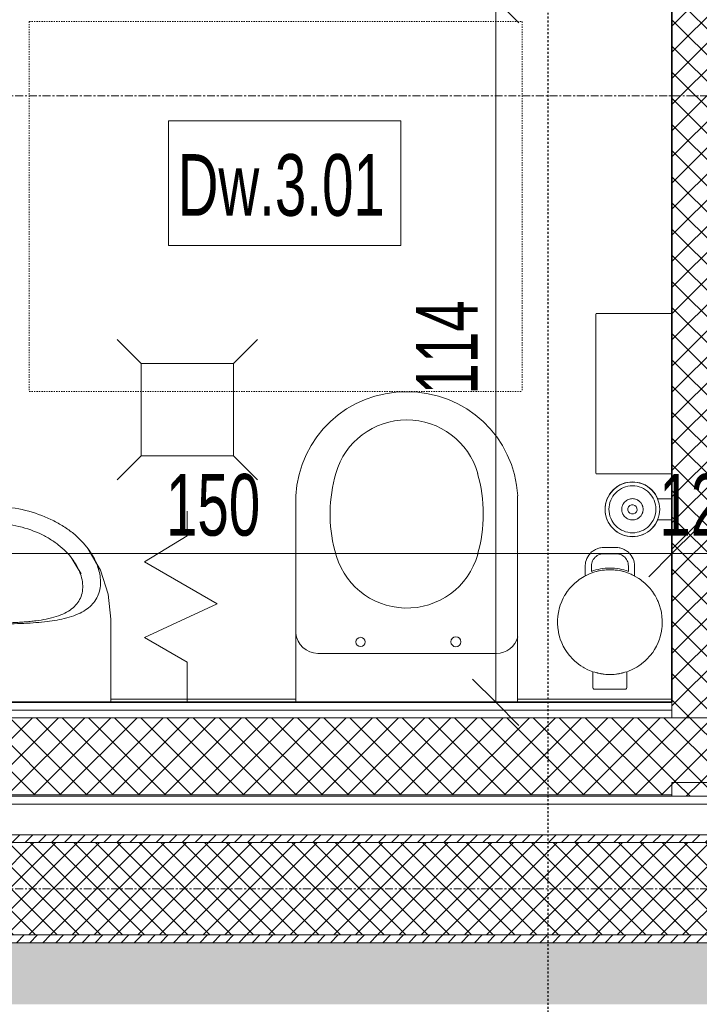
# Model space of a CAD drawing. Header units: centimetres. Extents: x 376 to 6517, y 1901 to 66534.
# Tile 34 of 105: x 1898 to 2008, y 65509 to 65669. Entities that reach past the tile are written whole.
import ezdxf

# ---------------------------------------------------------------- set-up
doc = ezdxf.new("R2010")
doc.units = ezdxf.units.CM
for name, pattern in [('IMPORT-Short Dash', [0.4, 0.2, -0.2]), ('Kreska', [0.635, 0.3175, -0.3175]), ('Linia siatki', [2.2225, 1.27, -0.3175, 0.3175, -0.3175])]:
    doc.linetypes.add(name, pattern=pattern)
for name, color, linetype, lineweight in [('A-ANNO-DIMS', 7, 'Continuous', 5), ('A-ANNO-DIMS-50', 7, 'Continuous', 5), ('A-AREA', 7, 'Continuous', 5), ('A-DETL-GENF', 7, 'Continuous', 5), ('A-DOOR-IDEN', 7, 'Continuous', 5), ('A-WALL', 7, 'Continuous', 35), ('A-WALL-PATT', 7, 'Continuous', 35), ('G-ANNO-SYMB', 7, 'Continuous', 5), ('G-IMPT', 7, 'Continuous', 5), ('I-FURN', 7, 'Continuous', 5), ('P-SANR-FIXT', 7, 'Continuous', 5), ('S-GRID', 7, 'Continuous', 5)]:
    doc.layers.add(name, color=color, linetype=linetype, lineweight=lineweight)
doc.layers.add('A-DETL', color=7, linetype='Continuous', lineweight=5, true_color=0x00a600)
doc.styles.add('Arial Narrow_1', font='ARIALN.TTF', dxfattribs={"width": 0.8, "height": 10})
doc.dimstyles.new('standard_wielkość_otworów', dxfattribs={"dimscale": 30.48, "dimtxt": 10.23431, "dimasz": 0.246063, "dimexe": 0.164042, "dimexo": 0.0625, "dimgap": 0, "dimtad": 1, "dimdec": 1, "dimrnd": 0.5, "dimdsep": 46, "dimtxsty": 'Arial Narrow_1', "dimblk1": 'OBLIQUE', "dimblk2": 'OBLIQUE', "dimsah": 1, "dimcen": 0.09, "dimazin": 0, "dimtfac": 1, "dimtdec": 4, "dimtix": 1, "dimtmove": 0, "dimatfit": 3, "dimfxl": 0.164042, "dimfxlon": 1, "dimtvp": 1, "dimtolj": 1, "dimtzin": 0, "dimarcsym": 2})
pattern_1 = [(45, (-61328.2136, 83.225), (-1.060660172, 1.060660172), [])]
pattern_2 = [(45, (-61328.2136, 83.225), (-2.12132034, 2.12132034), []), (135, (-61328.2136, 83.225), (-2.12132034, -2.12132034), [])]

# ---------------------------------------------------------------- blocks, each defined once
blk = doc.blocks.new('Sanitary_Accessories_HEWI_Toilet-brush-unit - Default Colour - _DC Matt black_-V3-__-00_00 Przyziemie PB')
at = {"layer": 'G-IMPT'}
blk.add_line((3.81, -0.99), (3.81, -0.98), dxfattribs=at)
at = {"layer": 'G-IMPT', "flags": 128}
for points in [[(-1.7, 3.13), (-2.04, 2.97), (-2.43, 2.74), (-2.8, 2.47), (-3.14, 2.16), (-3.45, 1.82), (-3.72, 1.45), (-3.95, 1.06), (-4.13, 0.66), (-4.27, 0.24), (-4.37, -0.17), (-4.43, -0.58), (-4.44, -0.98), (-4.43, -1.38), (-4.37, -1.79), (-4.27, -2.2), (-4.13, -2.62), (-3.95, -3.02), (-3.72, -3.41), (-3.45, -3.78), (-3.14, -4.12), (-2.8, -4.43), (-2.43, -4.7), (-2.04, -4.93), (-1.64, -5.11), (-1.22, -5.25), (-0.81, -5.35), (-0.4, -5.41), (0, -5.43), (0.4, -5.41), (0.81, -5.35), (1.22, -5.25), (1.64, -5.11), (2.04, -4.93), (2.43, -4.7), (2.8, -4.43), (3.14, -4.12), (3.45, -3.78), (3.72, -3.41), (3.95, -3.02), (4.13, -2.62), (4.27, -2.2), (4.37, -1.79), (4.43, -1.38), (4.45, -0.98), (4.43, -0.58), (4.37, -0.17), (4.27, 0.24), (4.13, 0.66), (3.95, 1.06), (3.72, 1.45), (3.45, 1.82), (3.14, 2.16), (2.8, 2.47), (2.43, 2.74), (2.04, 2.97), (1.7, 3.13), (1.7, 4.66), (1.7, 5.41)], [(-1.7, 5.41), (-1.7, 4.66), (-1.7, 3.89), (-1.7, 3.13)]]:
    blk.add_lwpolyline(points, dxfattribs=at)
for points in [[(-0.16, 0.74), (-0.17, 0.74), (-0.31, 0.72), (-0.34, 0.72), (-0.48, 0.68), (-0.5, 0.67), (-0.64, 0.63), (-0.66, 0.62), (-0.79, 0.56), (-0.82, 0.55), (-0.95, 0.47), (-0.96, 0.46), (-1.09, 0.36), (-1.1, 0.36), (-1.22, 0.24), (-1.34, 0.12), (-1.34, 0.11), (-1.44, -0.02), (-1.45, -0.03), (-1.53, -0.17), (-1.54, -0.19), (-1.6, -0.32), (-1.61, -0.34), (-1.66, -0.48), (-1.66, -0.5), (-1.7, -0.64), (-1.7, -0.67), (-1.72, -0.81), (-1.72, -0.83), (-1.73, -0.98), (-1.72, -1.14), (-1.72, -1.15), (-1.7, -1.3), (-1.7, -1.32), (-1.66, -1.46), (-1.66, -1.48), (-1.61, -1.62), (-1.6, -1.64), (-1.54, -1.78), (-1.53, -1.8), (-1.45, -1.93), (-1.44, -1.94), (-1.34, -2.07), (-1.34, -2.08), (-1.22, -2.2), (-1.1, -2.32), (-1.09, -2.32), (-0.96, -2.42), (-0.95, -2.43), (-0.82, -2.51), (-0.79, -2.52), (-0.66, -2.58), (-0.64, -2.59), (-0.5, -2.64), (-0.48, -2.64), (-0.34, -2.68), (-0.31, -2.68), (-0.17, -2.7), (-0.16, -2.7), (0, -2.71), (0.16, -2.7), (0.17, -2.7), (0.32, -2.68), (0.34, -2.68), (0.48, -2.64), (0.5, -2.64), (0.64, -2.59), (0.66, -2.58), (0.79, -2.52), (0.82, -2.51), (0.95, -2.43), (0.96, -2.42), (1.09, -2.32), (1.1, -2.32), (1.22, -2.2), (1.34, -2.08), (1.34, -2.07), (1.44, -1.94), (1.45, -1.93), (1.53, -1.8), (1.54, -1.78), (1.6, -1.64), (1.61, -1.62), (1.66, -1.48), (1.66, -1.46), (1.7, -1.32), (1.7, -1.3), (1.72, -1.15), (1.72, -1.14), (1.73, -0.98), (1.72, -0.83), (1.72, -0.81), (1.7, -0.67), (1.7, -0.64), (1.66, -0.5), (1.66, -0.48), (1.61, -0.34), (1.6, -0.32), (1.54, -0.19), (1.53, -0.17), (1.45, -0.03), (1.44, -0.02), (1.34, 0.11), (1.34, 0.12), (1.22, 0.24), (1.1, 0.36), (1.09, 0.36), (0.96, 0.46), (0.95, 0.47), (0.82, 0.55), (0.79, 0.56), (0.66, 0.62), (0.64, 0.63), (0.5, 0.67), (0.48, 0.68), (0.34, 0.72), (0.32, 0.72), (0.17, 0.74), (0.16, 0.74), (0, 0.75)], [(0.13, -0.24), (-0.16, -0.25), (-0.43, -0.37), (-0.63, -0.58), (-0.74, -0.85), (-0.73, -1.14), (-0.61, -1.41), (-0.4, -1.61), (-0.13, -1.72), (0.16, -1.71), (0.43, -1.6), (0.63, -1.38), (0.74, -1.11), (0.73, -0.82), (0.61, -0.55), (0.4, -0.35)]]:
    blk.add_lwpolyline(points, close=True, dxfattribs=at)
at = {"layer": 'G-IMPT'}
for centre, radius, start, end in [((0, -0.99), 4.43, 90, 180), ((0, -0.99), 4.43, 360, 90), ((0, -0.98), 3.81, 134.9938, 180), ((0, -0.98), 3.81, 90, 134.9938), ((0, -0.98), 3.81, 45.0062, 90), ((0, -0.98), 3.81, 0, 45.0062), ((0, -0.99), 4.43, 180, 270), ((0, -0.98), 3.81, 180, 225.0062), ((0, -0.99), 4.43, 270, 0), ((0, -0.98), 3.81, 314.9432, 359.8989), ((0, -0.98), 3.81, 225.0062, 270), ((0, -0.98), 3.81, 270, 314.9432)]:
    blk.add_arc(centre, radius, start, end, dxfattribs=at)
blk = doc.blocks.new('Sanitary_Sanitary-Accessories_HEWI_HEWI-Waste-bin-950-05-30501 - Colour - Matt black-V4-__-00_00 Przyziemie PB')
at = {"layer": 'A-DETL-GENF'}
for p, q in [((-2.71, 11.38), (-2.75, 11.22)), ((-2.75, 11.22), (-2.75, 10.71)), ((-2.6, 11.48), (-2.71, 11.38)), ((-2.45, 11.53), (-2.6, 11.48)), ((-1.96, 11.53), (-2.45, 11.53)), ((-1.47, 11.53), (-1.96, 11.53)), ((-0.98, 11.53), (-1.47, 11.53)), ((-0.49, 11.53), (-0.98, 11.53)), ((0, 11.53), (-0.49, 11.53)), ((0.49, 11.53), (0, 11.53)), ((0.98, 11.53), (0.49, 11.53)), ((1.47, 11.53), (0.98, 11.53)), ((1.96, 11.53), (1.47, 11.53)), ((2.45, 11.53), (1.96, 11.53)), ((2.6, 11.48), (2.45, 11.53)), ((2.71, 11.38), (2.6, 11.48)), ((2.74, 11.28), (2.71, 11.38)), ((2.75, 10.71), (2.74, 11.28)), ((-2.75, 10.71), (-2.75, 10.2)), ((-2.75, 10.2), (-2.75, 9.69)), ((-2.75, 9.69), (-2.75, 9.18)), ((2.75, 10.2), (2.75, 10.71)), ((2.75, 9.69), (2.75, 10.2)), ((2.75, 9.18), (2.75, 9.69)), ((-4.16, 8.04), (-4.35, 7.93)), ((-3.61, 8.32), (-4.16, 8.04)), ((-3.04, 8.56), (-3.61, 8.32)), ((-2.75, 8.67), (-3.04, 8.56)), ((-2.75, 9.18), (-2.75, 8.67)), ((-2.75, 8.67), (-2.43, 8.77)), ((-2.45, 8.76), (-2.75, 8.67)), ((-1.98, 8.89), (-2.45, 8.76)), ((-2.43, 8.77), (-2.03, 8.88)), ((-2.03, 8.88), (-1.94, 8.9)), ((-1.85, 8.92), (-1.98, 8.89)), ((-1.94, 8.9), (-1.63, 8.97)), ((-1.24, 9.03), (-1.85, 8.92)), ((-1.63, 8.97), (-1.49, 8.99)), ((-1.49, 8.99), (-1.21, 9.04)), ((-0.62, 9.1), (-1.24, 9.03)), ((-1.21, 9.04), (-1.08, 9.06)), ((-1.08, 9.06), (-0.69, 9.1)), ((-0.69, 9.1), (-0.27, 9.12)), ((-0.4, 9.12), (-0.62, 9.1)), ((0, 9.12), (-0.4, 9.12)), ((-0.27, 9.12), (-0.15, 9.12)), ((-0.15, 9.12), (0.15, 9.12)), ((0.4, 9.12), (0, 9.12)), ((0.15, 9.12), (0.27, 9.12)), ((0.27, 9.12), (0.67, 9.1)), ((0.62, 9.1), (0.4, 9.12)), ((1.2, 9.04), (0.62, 9.1)), ((0.67, 9.1), (1.08, 9.06)), ((1.08, 9.06), (1.21, 9.04)), ((1.85, 8.92), (1.2, 9.04)), ((1.21, 9.04), (1.49, 8.99)), ((1.49, 8.99), (1.63, 8.97)), ((1.63, 8.97), (1.94, 8.9)), ((1.98, 8.89), (1.85, 8.92)), ((1.94, 8.9), (2.03, 8.88)), ((2.45, 8.76), (1.98, 8.89)), ((2.03, 8.88), (2.43, 8.77)), ((2.43, 8.77), (2.75, 8.67)), ((2.75, 8.67), (2.45, 8.76)), ((2.75, 8.67), (2.75, 9.18)), ((3.04, 8.56), (2.75, 8.67)), ((3.57, 8.34), (3.04, 8.56)), ((4.16, 8.04), (3.57, 8.34)), ((4.35, 7.93), (4.16, 8.04)), ((-6.12, 6.52), (-6.39, 6.23)), ((-5.77, 6.87), (-6.12, 6.52)), ((-5.67, 6.96), (-5.77, 6.87)), ((-5.19, 7.35), (-5.67, 6.96)), ((-5.09, 7.43), (-5.19, 7.35)), ((-4.69, 7.71), (-5.09, 7.43)), ((-4.35, 7.93), (-4.69, 7.71)), ((4.69, 7.71), (4.35, 7.93)), ((5.09, 7.43), (4.69, 7.71)), ((5.19, 7.35), (5.09, 7.43)), ((5.67, 6.96), (5.19, 7.35)), ((5.77, 6.87), (5.67, 6.96)), ((6.12, 6.52), (5.77, 6.87)), ((6.39, 6.23), (6.12, 6.52)), ((-7.26, 5.05), (-7.41, 4.79)), ((-6.94, 5.54), (-7.26, 5.05)), ((-6.53, 6.06), (-6.94, 5.54)), ((-6.39, 6.23), (-6.53, 6.06)), ((6.53, 6.06), (6.39, 6.23)), ((6.91, 5.57), (6.53, 6.06)), ((7.26, 5.05), (6.91, 5.57)), ((7.41, 4.79), (7.26, 5.05)), ((-8.04, 3.37), (-8.11, 3.17)), ((-7.82, 3.95), (-8.04, 3.37)), ((-7.56, 4.51), (-7.82, 3.95)), ((-7.41, 4.79), (-7.56, 4.51)), ((7.56, 4.51), (7.41, 4.79)), ((7.8, 4), (7.56, 4.51)), ((8.04, 3.37), (7.8, 4)), ((8.11, 3.17), (8.04, 3.37)), ((-8.36, 2.17), (-8.45, 1.55)), ((-8.33, 2.31), (-8.36, 2.17)), ((-8.22, 2.77), (-8.33, 2.31)), ((-8.11, 3.17), (-8.22, 2.77)), ((8.22, 2.77), (8.11, 3.17)), ((8.33, 2.31), (8.22, 2.77)), ((8.36, 2.17), (8.33, 2.31)), ((8.45, 1.55), (8.36, 2.17)), ((-8.49, 0.94), (-8.5, 0.55)), ((-8.5, 0.55), (-8.49, 0.31)), ((-8.46, 1.44), (-8.49, 0.94)), ((-8.49, 0.31), (-8.45, -0.3)), ((-8.45, 1.55), (-8.46, 1.44)), ((8.46, 1.44), (8.45, 1.55)), ((8.45, -0.33), (8.49, 0.31)), ((8.49, 0.94), (8.46, 1.44)), ((8.5, 0.55), (8.49, 0.94)), ((8.49, 0.31), (8.5, 0.55)), ((-8.45, -0.3), (-8.36, -0.92)), ((-8.36, -0.92), (-8.3, -1.2)), ((-8.3, -1.2), (-8.22, -1.52)), ((-8.22, -1.52), (-8.07, -2.06)), ((8.04, -2.12), (8.22, -1.52)), ((8.22, -1.52), (8.3, -1.2)), ((8.3, -1.2), (8.36, -0.92)), ((8.36, -0.92), (8.45, -0.33)), ((-8.07, -2.06), (-7.82, -2.7)), ((-7.82, -2.7), (-7.74, -2.88)), ((-7.74, -2.88), (-7.56, -3.26)), ((7.56, -3.26), (7.74, -2.88)), ((7.74, -2.88), (7.82, -2.7)), ((7.82, -2.7), (8.04, -2.12)), ((-7.56, -3.26), (-7.34, -3.67)), ((-7.34, -3.67), (-7.26, -3.8)), ((-7.26, -3.8), (-6.91, -4.32)), ((-6.91, -4.32), (-6.85, -4.41)), ((-6.85, -4.41), (-6.53, -4.81)), ((6.53, -4.81), (6.85, -4.41)), ((6.85, -4.41), (6.91, -4.32)), ((6.91, -4.32), (7.26, -3.8)), ((7.26, -3.8), (7.34, -3.67)), ((7.34, -3.67), (7.56, -3.26)), ((-6.53, -4.81), (-6.29, -5.09)), ((-6.29, -5.09), (-6.12, -5.27)), ((-6.12, -5.27), (-5.67, -5.71)), ((-5.67, -5.71), (-5.19, -6.1)), ((-5.19, -6.1), (-4.97, -6.27)), ((-4.97, -6.27), (-4.69, -6.46)), ((4.69, -6.46), (4.97, -6.27)), ((4.97, -6.27), (5.19, -6.1)), ((5.19, -6.1), (5.66, -5.71)), ((5.66, -5.71), (6.12, -5.27)), ((6.12, -5.27), (6.29, -5.09)), ((6.29, -5.09), (6.53, -4.81)), ((-4.69, -6.46), (-4.23, -6.75)), ((-4.23, -6.75), (-3.61, -7.07)), ((-3.61, -7.07), (-4, -6.87)), ((-4, -6.87), (-4, -7.27)), ((-4, -7.27), (-4, -7.67)), ((-4, -7.67), (-4, -8.07)), ((-3.61, -7.07), (-3.44, -7.15)), ((-3.44, -7.15), (-3.61, -7.07)), ((-3.44, -7.15), (-3.04, -7.31)), ((-3.04, -7.31), (-3.44, -7.15)), ((-3.04, -7.31), (-2.61, -7.46)), ((-2.61, -7.46), (-3.04, -7.31)), ((-2.64, -7.73), (-3, -7.6)), ((-3, -7.6), (-3, -8.04)), ((-3, -7.6), (-2.64, -7.73)), ((-3, -8.04), (-3, -7.6)), ((-2.28, -7.84), (-2.64, -7.73)), ((-2.64, -7.73), (-2.28, -7.84)), ((-2.61, -7.46), (-2.45, -7.51)), ((-2.45, -7.51), (-2.61, -7.46)), ((-2.45, -7.51), (-1.85, -7.67)), ((-2.15, -7.59), (-2.45, -7.51)), ((-1.91, -7.93), (-2.28, -7.84)), ((-2.28, -7.84), (-1.91, -7.93)), ((-1.85, -7.67), (-2.15, -7.59)), ((-1.54, -8.01), (-1.91, -7.93)), ((-1.91, -7.93), (-1.54, -8.01)), ((-1.85, -7.67), (-1.76, -7.69)), ((-1.76, -7.69), (-1.85, -7.67)), ((-1.76, -7.69), (-1.24, -7.78)), ((-1.5, -7.74), (-1.76, -7.69)), ((-1.24, -7.78), (-1.5, -7.74)), ((-1.24, -7.78), (-0.88, -7.83)), ((-0.88, -7.83), (-1.24, -7.78)), ((-0.88, -7.83), (-0.62, -7.85)), ((-0.62, -7.85), (-0.88, -7.83)), ((-0.62, -7.85), (0, -7.88)), ((-0.31, -7.86), (-0.62, -7.85)), ((0, -7.88), (-0.31, -7.86)), ((0, -7.88), (0.62, -7.85)), ((0.31, -7.86), (0, -7.88)), ((0.62, -7.85), (0.31, -7.86)), ((0.62, -7.85), (0.88, -7.83)), ((0.88, -7.83), (0.62, -7.85)), ((0.88, -7.83), (1.24, -7.78)), ((1.24, -7.78), (0.88, -7.83)), ((1.24, -7.78), (1.76, -7.69)), ((1.5, -7.74), (1.24, -7.78)), ((1.76, -7.69), (1.5, -7.74)), ((1.91, -7.93), (1.54, -8.01)), ((1.54, -8.01), (1.91, -7.93)), ((1.76, -7.69), (1.85, -7.67)), ((1.85, -7.67), (1.76, -7.69)), ((1.85, -7.67), (2.45, -7.51)), ((2.15, -7.59), (1.85, -7.67)), ((2.28, -7.84), (1.91, -7.93)), ((1.91, -7.93), (2.28, -7.84)), ((2.45, -7.51), (2.15, -7.59)), ((2.64, -7.73), (2.28, -7.84)), ((2.28, -7.84), (2.64, -7.73)), ((2.45, -7.51), (2.61, -7.46)), ((2.61, -7.46), (2.45, -7.51)), ((2.61, -7.46), (3.04, -7.31)), ((3.04, -7.31), (2.61, -7.46)), ((3, -7.6), (2.64, -7.73)), ((2.64, -7.73), (3, -7.6)), ((3, -8.04), (3, -7.6)), ((3, -7.6), (3, -8.04)), ((3.04, -7.31), (3.44, -7.15)), ((3.44, -7.15), (3.04, -7.31)), ((3.44, -7.15), (3.61, -7.07)), ((3.61, -7.07), (3.44, -7.15)), ((3.61, -7.07), (4.16, -6.79)), ((4, -6.87), (3.61, -7.07)), ((4, -7.27), (4, -6.87)), ((4, -7.67), (4, -7.27)), ((4, -8.07), (4, -7.67)), ((4.16, -6.79), (4.69, -6.46)), ((-4, -8.07), (-4, -8.48)), ((-4, -8.48), (-4, -8.59)), ((-4, -8.59), (-3.98, -8.79)), ((-3.98, -8.79), (-3.93, -9.1)), ((-3.93, -9.1), (-3.86, -9.4)), ((-3.86, -9.4), (-3.75, -9.67)), ((-3, -8.04), (-3, -8.48)), ((-3, -8.48), (-3, -8.04)), ((-3, -8.48), (-2.99, -8.7)), ((-2.99, -8.7), (-3, -8.48)), ((-2.99, -8.7), (-2.95, -8.92)), ((-2.95, -8.92), (-2.99, -8.7)), ((-2.95, -8.92), (-2.89, -9.14)), ((-2.89, -9.14), (-2.95, -8.92)), ((-2.89, -9.14), (-2.8, -9.34)), ((-2.8, -9.34), (-2.89, -9.14)), ((-2.8, -9.34), (-2.69, -9.54)), ((-2.69, -9.54), (-2.8, -9.34)), ((-2.69, -9.54), (-2.56, -9.72)), ((-2.56, -9.72), (-2.69, -9.54)), ((-1.16, -8.07), (-1.54, -8.01)), ((-1.54, -8.01), (-1.16, -8.07)), ((-0.77, -8.11), (-1.16, -8.07)), ((-1.16, -8.07), (-0.77, -8.11)), ((-0.39, -8.14), (-0.77, -8.11)), ((-0.77, -8.11), (-0.39, -8.14)), ((0, -8.15), (-0.39, -8.14)), ((-0.39, -8.14), (0, -8.15)), ((0.39, -8.14), (0, -8.15)), ((0, -8.15), (0.39, -8.14)), ((0.77, -8.11), (0.39, -8.14)), ((0.39, -8.14), (0.77, -8.11)), ((1.16, -8.07), (0.77, -8.11)), ((0.77, -8.11), (1.16, -8.07)), ((1.54, -8.01), (1.16, -8.07)), ((1.16, -8.07), (1.54, -8.01)), ((2.56, -9.72), (2.69, -9.54)), ((2.69, -9.54), (2.56, -9.72)), ((2.69, -9.54), (2.8, -9.34)), ((2.8, -9.34), (2.69, -9.54)), ((2.8, -9.34), (2.89, -9.14)), ((2.89, -9.14), (2.8, -9.34)), ((2.89, -9.14), (2.95, -8.92)), ((2.95, -8.92), (2.89, -9.14)), ((2.95, -8.92), (2.99, -8.7)), ((2.99, -8.7), (2.95, -8.92)), ((2.99, -8.7), (3, -8.48)), ((3, -8.48), (2.99, -8.7)), ((3, -8.48), (3, -8.04)), ((3, -8.04), (3, -8.48)), ((3.74, -9.7), (3.85, -9.4)), ((3.85, -9.4), (3.93, -9.12)), ((3.93, -9.12), (3.98, -8.85)), ((3.98, -8.85), (4, -8.59)), ((4, -8.48), (4, -8.07)), ((4, -8.59), (4, -8.48)), ((-3.75, -9.67), (-3.62, -9.93)), ((-3.62, -9.93), (-3.47, -10.18)), ((-3.47, -10.18), (-3.28, -10.42)), ((-3.28, -10.42), (-3.23, -10.48)), ((-3.23, -10.48), (-3.07, -10.64)), ((-3.07, -10.64), (-3.01, -10.7)), ((-3.01, -10.7), (-2.85, -10.84)), ((-2.85, -10.84), (-2.76, -10.9)), ((-2.76, -10.9), (-2.6, -11.01)), ((-2.6, -11.01), (-2.5, -11.07)), ((-2.56, -9.72), (-2.41, -9.89)), ((-2.41, -9.89), (-2.56, -9.72)), ((-2.5, -11.07), (-2.34, -11.16)), ((-2.41, -9.89), (-2.25, -10.04)), ((-2.25, -10.04), (-2.41, -9.89)), ((-2.34, -11.16), (-2.22, -11.22)), ((-2.25, -10.04), (-2.06, -10.17)), ((-2.06, -10.17), (-2.25, -10.04)), ((-2.06, -10.17), (-1.87, -10.28)), ((-1.87, -10.28), (-2.06, -10.17)), ((-1.87, -10.28), (-1.66, -10.36)), ((-1.66, -10.36), (-1.87, -10.28)), ((-1.66, -10.36), (-1.45, -10.42)), ((-1.45, -10.42), (-1.66, -10.36)), ((-1.45, -10.42), (-1.22, -10.46)), ((-1.22, -10.46), (-1.45, -10.42)), ((-1.22, -10.46), (-1, -10.47)), ((-1, -10.47), (-1.22, -10.46)), ((-1, -10.47), (-0.6, -10.47)), ((-0.6, -10.47), (-1, -10.47)), ((-0.6, -10.47), (-0.2, -10.47)), ((-0.2, -10.47), (-0.6, -10.47)), ((-0.2, -10.47), (0.2, -10.47)), ((0.2, -10.47), (-0.2, -10.47)), ((0.2, -10.47), (0.6, -10.47)), ((0.6, -10.47), (0.2, -10.47)), ((0.6, -10.47), (1, -10.47)), ((1, -10.47), (0.6, -10.47)), ((1, -10.47), (1.22, -10.46)), ((1.22, -10.46), (1, -10.47)), ((1.22, -10.46), (1.45, -10.42)), ((1.45, -10.42), (1.22, -10.46)), ((1.45, -10.42), (1.66, -10.36)), ((1.66, -10.36), (1.45, -10.42)), ((1.66, -10.36), (1.87, -10.28)), ((1.87, -10.28), (1.66, -10.36)), ((1.87, -10.28), (2.06, -10.17)), ((2.06, -10.17), (1.87, -10.28)), ((2.06, -10.17), (2.25, -10.04)), ((2.25, -10.04), (2.06, -10.17)), ((2.22, -11.22), (2.34, -11.16)), ((2.25, -10.04), (2.41, -9.89)), ((2.41, -9.89), (2.25, -10.04)), ((2.34, -11.16), (2.5, -11.07)), ((2.41, -9.89), (2.56, -9.72)), ((2.56, -9.72), (2.41, -9.89)), ((2.5, -11.07), (2.6, -11.01)), ((2.6, -11.01), (2.76, -10.9)), ((2.76, -10.9), (2.85, -10.84)), ((2.85, -10.84), (3.01, -10.7)), ((3.01, -10.7), (3.07, -10.64)), ((3.07, -10.64), (3.23, -10.48)), ((3.23, -10.48), (3.28, -10.42)), ((3.28, -10.42), (3.43, -10.24)), ((3.43, -10.24), (3.6, -9.98)), ((3.6, -9.98), (3.74, -9.7)), ((-2.22, -11.22), (-2.08, -11.28)), ((-2.08, -11.28), (-1.93, -11.33)), ((-1.93, -11.33), (-1.8, -11.37)), ((-1.8, -11.37), (-1.62, -11.41)), ((-1.62, -11.41), (-1.53, -11.43)), ((-1.53, -11.43), (-1.31, -11.46)), ((-1.31, -11.46), (-1, -11.47)), ((-1, -11.47), (-0.6, -11.47)), ((-0.6, -11.47), (-0.2, -11.47)), ((-0.2, -11.47), (0.2, -11.47)), ((0.2, -11.47), (0.6, -11.47)), ((0.6, -11.47), (1, -11.47)), ((1, -11.47), (1.26, -11.46)), ((1.26, -11.46), (1.53, -11.43)), ((1.53, -11.43), (1.62, -11.41)), ((1.62, -11.41), (1.8, -11.37)), ((1.8, -11.37), (1.93, -11.33)), ((1.93, -11.33), (2.08, -11.28)), ((2.08, -11.28), (2.22, -11.22))]:
    blk.add_line(p, q, dxfattribs=at)
blk = doc.blocks.new('OHy Szereg Ustęp ___FK_04_0 - Ustęp-9271751-__-00_00 Przyziemie PB')
at = {"layer": 'P-SANR-FIXT', "color": 142, "true_color": 0x0080c0}
for p, q in [((-5.49, 41), (-5.49, 7.5)), ((30.49, 7.5), (30.49, 41)), ((-1.92, 15.45), (27.03, 15.45))]:
    blk.add_line(p, q, dxfattribs=at)
for centre, radius in [((5.01, 17.3), 0.749), ((20.47, 17.32), 0.805)]:
    blk.add_circle(centre, radius, dxfattribs=at)
for centre, radius, start, end in [((12.29, 40.06), 17.81, 89.3247, 176.9745), ((12.29, 40.06), 17.81, 89.3247, 176.9745), ((12.71, 40.06), 17.81, 3.0255, 90.6753), ((12.71, 40.06), 17.81, 3.0255, 90.6753), ((12.5, 41.37), 11.97, 15.9136, 164.0864), ((24.02, 38.09), 23.95, 164.0864, 194.3367), ((0.9, 38.06), 24.02, 344.0864, 15.9136), ((12.5, 34.76), 11.97, 192.5656, 344.0864), ((-1.92, 19.03), 3.58, 184.8473, 270), ((27.03, 19.03), 3.58, 270, 345.3093)]:
    blk.add_arc(centre, radius, start, end, dxfattribs=at)
blk = doc.blocks.new('Sanitary_Bathroom-Accessories_Roca_8174060xx-Public-Wall-mounted-industrial - 02 - Matt-V13-__-00_00 Przyziemie PB')
at = {"layer": 'A-DETL-GENF'}
for p, q in [((-12.9, 0), (-13, -0.1)), ((-13, -0.1), (-13, -12.26)), ((12.9, 0), (-12.9, 0)), ((13, -0.1), (12.9, 0)), ((13, -12.26), (13, -0.1)), ((-13, -12.26), (-12.9, -12.36)), ((12.9, -12.36), (13, -12.26))]:
    blk.add_line(p, q, dxfattribs=at)
blk = doc.blocks.new('ZZZ OHy Pisuar ___FK_04_0 - przykład-5707103-__-00_00 Przyziemie PB')
at = {"layer": 'P-SANR-FIXT', "color": 142, "true_color": 0x0080c0}
for p, q in [((63440.25, 65580.87), (63441.38, 65582.83)), ((63472.92, 65582.83), (63474.06, 65580.87)), ((63442.49, 65578.72), (63443.98, 65581.22)), ((63443.98, 65581.22), (63442.84, 65579.3)), ((63471.47, 65579.3), (63470.33, 65581.22)), ((63470.33, 65581.22), (63471.81, 65578.72)), ((63437.65, 65571.36), (63437.65, 65557.86)), ((63476.65, 65557.86), (63476.65, 65571.36))]:
    blk.add_line(p, q, dxfattribs=at)
at = {"layer": 'P-SANR-FIXT', "color": 142, "true_color": 0x0080c0, "flags": 128}
for points in [[(63441.38, 65582.83), (63439.34, 65579.3), (63438.08, 65575.42), (63437.65, 65571.36)], [(63476.65, 65571.36), (63476.23, 65575.42), (63474.96, 65579.3), (63472.92, 65582.83)], [(63437.65, 65571.36), (63438.08, 65575.42), (63439.34, 65579.3), (63440.14, 65580.68)], [(63474.17, 65580.68), (63474.96, 65579.3), (63476.23, 65575.42), (63476.65, 65571.36)]]:
    blk.add_lwpolyline(points, dxfattribs=at)
at = {"layer": 'P-SANR-FIXT', "color": 142, "true_color": 0x0080c0}
for start, end in [(0, 180), (180, 0)]:
    blk.add_arc((63457.15, 65573.86), 2.5, start, end, dxfattribs=at)
for points, knots in [([(63441.38, 65582.83), (63441.75, 65583.33), (63442.39, 65584.07), (63443.42, 65585.01), (63444.27, 65585.69), (63445.19, 65586.33), (63446.51, 65587.12), (63449.04, 65588.35), (63453.11, 65589.53), (63458.12, 65589.83), (63462.87, 65589.13), (63466.35, 65587.89), (63468.81, 65586.55), (63470.45, 65585.41), (63471.85, 65584.15), (63472.6, 65583.28), (63472.92, 65582.83)], [-1, -1, -1, -1, -0.933824, -0.900735, -0.867647, -0.834559, -0.801471, -0.735294, -0.602941, -0.470588, -0.352941, -0.235294, -0.176471, -0.117647, -0.058824, 0, 0, 0, 0]), ([(63470.33, 65581.22), (63470.04, 65581.61), (63469.39, 65582.36), (63468.15, 65583.44), (63466.7, 65584.44), (63464.49, 65585.6), (63461.31, 65586.65), (63457.15, 65587.09), (63452.99, 65586.65), (63449.82, 65585.6), (63447.61, 65584.44), (63446.15, 65583.45), (63444.92, 65582.36), (63444.26, 65581.61), (63443.98, 65581.22)], [-1, -1, -1, -1, -0.9375, -0.875, -0.8125, -0.75, -0.625, -0.5, -0.375, -0.25, -0.1875, -0.125, -0.0625, 0, 0, 0, 0]), ([(63445.63, 65571.36), (63445.2, 65571.46), (63444.38, 65571.66), (63442.92, 65572.17), (63441.23, 65573.08), (63439.78, 65574.7), (63439.26, 65576.62), (63439.37, 65578.39), (63439.73, 65579.81), (63440.38, 65581.31), (63441.01, 65582.32), (63441.38, 65582.83)], [-1, -1, -1, -1, -0.931818, -0.863636, -0.727273, -0.545455, -0.363636, -0.272727, -0.181818, -0.090909, 0, 0, 0, 0]), ([(63472.92, 65582.83), (63473.2, 65582.45), (63473.7, 65581.69), (63474.46, 65580.18), (63475.07, 65578.13), (63474.96, 65575.79), (63473.85, 65573.75), (63472.14, 65572.51), (63470.32, 65571.77), (63469.25, 65571.49), (63468.68, 65571.36)], [-1, -1, -1, -1, -0.931818, -0.863636, -0.727273, -0.545455, -0.363636, -0.181818, -0.090909, 0, 0, 0, 0]), ([(63443.98, 65581.22), (63443.62, 65580.74), (63443.01, 65579.79), (63442.25, 65577.92), (63442.09, 65575.79), (63442.85, 65574.08), (63443.98, 65572.99), (63445.09, 65572.31), (63446.45, 65571.76), (63447.55, 65571.48), (63448.14, 65571.36)], [-1, -1, -1, -1, -0.9, -0.8, -0.6, -0.4, -0.3, -0.2, -0.1, 0, 0, 0, 0]), ([(63466.16, 65571.36), (63466.76, 65571.48), (63467.85, 65571.76), (63469.67, 65572.49), (63471.3, 65573.74), (63472.06, 65575.45), (63472.12, 65577.07), (63471.86, 65578.38), (63471.29, 65579.79), (63470.69, 65580.74), (63470.33, 65581.22)], [-1, -1, -1, -1, -0.9, -0.8, -0.6, -0.4, -0.3, -0.2, -0.1, 0, 0, 0, 0]), ([(63448.14, 65571.36), (63448.8, 65571.23), (63449.86, 65571.07), (63451.24, 65570.93), (63452.07, 65570.87), (63452.71, 65570.83), (63453.37, 65570.79), (63454.27, 65570.76), (63455.21, 65570.73), (63456.15, 65570.72), (63456.86, 65570.71), (63457.58, 65570.71), (63458.25, 65570.72), (63458.86, 65570.73), (63459.42, 65570.74), (63459.98, 65570.76), (63460.71, 65570.78), (63461.59, 65570.83), (63462.62, 65570.89), (63463.58, 65570.98), (63464.81, 65571.12), (63465.64, 65571.26), (63466.16, 65571.36)], [-1, -1, -1, -1, -0.861111, -0.791667, -0.756944, -0.722222, -0.6875, -0.652778, -0.583333, -0.548611, -0.513889, -0.479167, -0.444444, -0.416667, -0.388889, -0.361111, -0.333333, -0.277778, -0.222222, -0.166667, -0.111111, 0, 0, 0, 0])]:
    blk.add_open_spline(points, degree=3, knots=knots, dxfattribs=at)
blk.add_open_spline([(63468.68, 65571.36), (63468.19, 65571.26), (63467.16, 65571.07), (63465.45, 65570.87), (63463.56, 65570.72), (63461.53, 65570.63), (63459.38, 65570.58), (63457.15, 65570.57), (63454.93, 65570.58), (63452.78, 65570.63), (63450.74, 65570.72), (63448.86, 65570.87), (63447.15, 65571.07), (63446.12, 65571.26), (63445.63, 65571.36)], degree=3, dxfattribs=at)
blk = doc.blocks.new('OHy Kratka ze złączką ___FK_4_0 - 15 x 15-9284528-__-00_00 Przyziemie PB')
at = {"layer": 'P-SANR-FIXT', "color": 142, "true_color": 0x0080c0}
for p, q in [((5, 62.5), (1.11, 66.39)), ((5, 62.5), (1.11, 66.39)), ((20, 62.5), (23.89, 66.39)), ((20, 62.5), (23.89, 66.39)), ((20, 62.5), (5, 62.5)), ((5, 62.5), (5, 47.5)), ((20, 47.5), (20, 62.5)), ((5, 47.5), (1.11, 43.61)), ((5, 47.5), (1.11, 43.61)), ((5, 47.5), (20, 47.5)), ((20, 47.5), (23.89, 43.61)), ((20, 47.5), (23.89, 43.61)), ((12.5, 34.5), (12.5, 38.5)), ((5.57, 30.3), (12.5, 34.5)), ((17.35, 23.49), (5.57, 30.3)), ((5.57, 18), (17.35, 23.49)), ((12.5, 14), (5.57, 18)), ((12.5, 7.5), (12.5, 14))]:
    blk.add_line(p, q, dxfattribs=at)
blk = doc.blocks.new('DIMBLOCK27-__-00_00 Przyziemie PB')
at = {"layer": 'A-ANNO-DIMS-50', "color": 250, "true_color": 0x303030}
for p, q in [((2003.3, 65581.99), (2003.3, 65586.99)), ((2015.8, 65581.99), (2015.8, 65586.99)), ((2003.3, 65581.99), (2007.05, 65585.74)), ((2015.8, 65581.99), (2019.55, 65585.74)), ((2003.3, 65581.99), (1999.55, 65578.24)), ((2003.3, 65581.99), (2015.8, 65581.99)), ((2003.3, 65581.99), (2003.3, 65576.99)), ((2015.8, 65581.99), (2012.05, 65578.24)), ((2015.8, 65581.99), (2015.8, 65576.99))]:
    blk.add_line(p, q, dxfattribs=at)
at = {"layer": 'A-ANNO-DIMS-50', "color": 0, "insert": (2001.26, 65594.91), "char_height": 10, "width": 19.8838, "attachment_point": 1, "line_spacing_factor": 0.974696, "style": 'Arial Narrow_1'}
blk.add_mtext('12.5', dxfattribs=at)
blk = doc.blocks.new('_Oblique')
at = {"color": 0, "linetype": 'ByBlock', "lineweight": -2}
blk.add_line((-0.5, -0.5), (0.5, 0.5), dxfattribs=at)
blk = doc.blocks.new('DIMBLOCK38-__-00_00 Przyziemie PB')
at = {"layer": 'A-ANNO-DIMS-50', "color": 250, "true_color": 0x303030}
for p, q in [((1974.73, 65684.36), (1970.98, 65688.11)), ((1974.73, 65684.36), (1969.73, 65684.36)), ((1974.73, 65671.86), (1974.73, 65684.36)), ((1974.73, 65684.36), (1978.48, 65680.61)), ((1974.73, 65684.36), (1979.73, 65684.36)), ((1974.73, 65671.86), (1970.98, 65675.61)), ((1974.73, 65671.86), (1969.73, 65671.86)), ((1974.73, 65671.86), (1978.48, 65668.11)), ((1974.73, 65671.86), (1979.73, 65671.86))]:
    blk.add_line(p, q, dxfattribs=at)
at = {"layer": 'A-ANNO-DIMS-50', "color": 0, "insert": (1961.8, 65669.83), "char_height": 10, "width": 19.8838, "attachment_point": 1, "rotation": 90, "line_spacing_factor": 0.974696, "style": 'Arial Narrow_1'}
blk.add_mtext('12.5', dxfattribs=at)
blk = doc.blocks.new('DIMBLOCK68-__-00_00 Przyziemie PB')
at = {"layer": 'A-ANNO-DIMS-50', "color": 250, "true_color": 0x303030}
for p, q in [((1974.73, 65671.86), (1970.98, 65675.61)), ((1974.73, 65671.86), (1969.73, 65671.86)), ((1974.73, 65557.86), (1974.73, 65671.86)), ((1974.73, 65671.86), (1978.48, 65668.11)), ((1974.73, 65671.86), (1979.73, 65671.86)), ((1974.73, 65557.86), (1970.98, 65561.61)), ((1974.73, 65557.86), (1969.73, 65557.86)), ((1974.73, 65557.86), (1978.48, 65554.11)), ((1974.73, 65557.86), (1979.73, 65557.86))]:
    blk.add_line(p, q, dxfattribs=at)
at = {"layer": 'A-ANNO-DIMS-50', "color": 0, "insert": (1961.8, 65607.8), "char_height": 10, "width": 16.9597, "attachment_point": 1, "rotation": 90, "line_spacing_factor": 0.974696, "style": 'Arial Narrow_1'}
blk.add_mtext('114', dxfattribs=at)
blk = doc.blocks.new('DIMBLOCK69-__-00_00 Przyziemie PB')
at = {"layer": 'A-ANNO-DIMS-50', "color": 250, "true_color": 0x303030}
for p, q in [((1853.3, 65581.99), (1853.3, 65586.99)), ((2003.3, 65581.99), (2003.3, 65586.99)), ((1853.3, 65581.99), (1857.05, 65585.74)), ((2003.3, 65581.99), (2007.05, 65585.74)), ((1853.3, 65581.99), (1849.55, 65578.24)), ((1853.3, 65581.99), (2003.3, 65581.99)), ((1853.3, 65581.99), (1853.3, 65576.99)), ((2003.3, 65581.99), (1999.55, 65578.24)), ((2003.3, 65581.99), (2003.3, 65576.99))]:
    blk.add_line(p, q, dxfattribs=at)
at = {"layer": 'A-ANNO-DIMS-50', "color": 0, "insert": (1921.23, 65594.91), "char_height": 10, "width": 16.9597, "attachment_point": 1, "line_spacing_factor": 0.974696, "style": 'Arial Narrow_1'}
blk.add_mtext('150', dxfattribs=at)

msp = doc.modelspace()

# ---------------------------------------------------------------- hatches: boundary and pattern name
at = {"layer": 'A-WALL-PATT', "lineweight": 5, "true_color": 0x008000}
h = msp.add_hatch(dxfattribs=at)
h.set_pattern_fill('FP_11', color=96, style=0, pattern_type=2)
h.set_pattern_definition(pattern_2)
h.paths.add_polyline_path([(2006.58, 65542.61), (2015.8, 65542.61), (2015.8, 65544.86), (2003.3, 65544.86), (2003.3, 65542.61), (2004.51, 65542.61)])
h.paths.add_polyline_path([(2015.8, 65555.36), (2015.8, 65696.09), (2003.3, 65696.09), (2003.3, 65555.36), (2006.58, 65555.36)])
h.paths.add_polyline_path([(2003.3, 65793.69), (2015.8, 65793.69), (2015.8, 65806.69), (2003.3, 65806.69), (2003.3, 65805.62)])
h = msp.add_hatch(dxfattribs=at)
h.set_pattern_fill('FP_11', color=96, style=0, pattern_type=2)
h.set_pattern_definition(pattern_2)
h.paths.add_polyline_path([(1850.8, 65542.86), (2003.3, 65542.86), (2003.3, 65544.86), (2015.8, 65544.86), (2015.8, 65555.36), (1849.8, 65555.36), (1849.8, 65542.86)])
at = {"layer": 'A-WALL-PATT', "lineweight": 5, "true_color": 0x808080}
h = msp.add_hatch(dxfattribs=at)
h.set_pattern_fill('FP_8', color=8, style=0, pattern_type=2)
h.set_pattern_definition(pattern_1)
h.paths.add_polyline_path([(1959.63, 65535.11), (2170.85, 65535.11), (2170.85, 65536.36), (1843.55, 65536.36), (1843.55, 65535.11), (1935.33, 65535.11)])
at = {"layer": 'A-WALL-PATT', "lineweight": 5, "true_color": 0x787878}
h = msp.add_hatch(dxfattribs=at)
h.set_pattern_fill('FP_9', color=8, style=0, pattern_type=2)
h.set_pattern_definition([(45, (-61328.2136, 83.225), (-1.76776695, 1.76776695), []), (135, (-61328.2136, 83.225), (-1.76776695, -1.76776695), [])])
h.paths.add_polyline_path([(2125.31, 65520.11), (2172.1, 65520.11), (2172.1, 65535.11), (1828.55, 65535.11), (1828.55, 65520.11), (2113.61, 65520.11)])
at = {"layer": 'A-WALL-PATT', "lineweight": 5, "true_color": 0x808080}
h = msp.add_hatch(dxfattribs=at)
h.set_pattern_fill('FP_8', color=8, style=0, pattern_type=2)
h.set_pattern_definition(pattern_1)
h.paths.add_polyline_path([(2030.32, 65518.86), (2187.1, 65518.86), (2187.1, 65520.11), (1827.3, 65520.11), (1827.3, 65518.86), (1982.83, 65518.86)])
h = msp.add_hatch(dxfattribs=at)
h.set_pattern_fill('FP_7', color=8, style=0, pattern_type=2)
h.set_pattern_definition([(0, (-61328.2136, 83.225), (2.381, 1.375), [1.587, -3.175]), (120, (-61328.2136, 83.225), (-2.38128493, 1.374506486), [1.587, -3.175]), (60, (-61328.2136, 83.225), (-0.00028493, 2.749506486), [0, -3.175, 1.587, 0])])
h.paths.add_polyline_path([(2018.45, 65508.86), (2188.35, 65508.86), (2188.35, 65518.86), (1817.3, 65518.86), (1817.3, 65508.86), (2006.58, 65508.86)])

# ---------------------------------------------------------------- linework, layer by layer
at = {"layer": 'A-AREA'}
for p, q in [((1912.29, 65558.36), (1942.3, 65558.36)), ((1978.28, 65558.36), (2003.3, 65558.36))]:
    msp.add_line(p, q, dxfattribs=at)
at = {"layer": 'A-DETL', "color": 17, "linetype": 'IMPORT-Short Dash', "true_color": 0x804040}
for p, q in [((1899.03, 65668.31), (1979.03, 65668.31)), ((1899.03, 65668.31), (1899.03, 65608.31)), ((1979.03, 65668.31), (1979.03, 65608.31)), ((1899.03, 65608.31), (1979.03, 65608.31))]:
    msp.add_line(p, q, dxfattribs=at)
at = {"layer": 'A-DOOR-IDEN', "flags": 128}
msp.add_lwpolyline([(1921.63, 65652.2), (1959.31, 65652.2), (1959.31, 65632), (1921.63, 65632)], close=True, dxfattribs=at)
at = {"layer": 'A-WALL'}
for p, q in [((2003.3, 65671.86), (2003.3, 65557.86)), ((2003.3, 65557.86), (1853.3, 65557.86))]:
    msp.add_line(p, q, dxfattribs=at)
at = {"layer": 'A-WALL', "lineweight": 5}
for p, q in [((1852.3, 65556.61), (2003.3, 65556.61)), ((2003.3, 65555.36), (2003.3, 65557.86)), ((2015.8, 65555.36), (1849.8, 65555.36)), ((2015.8, 65544.86), (2003.3, 65544.86)), ((2003.3, 65542.61), (2003.3, 65544.86)), ((1849.8, 65542.86), (2003.3, 65542.86)), ((2164.6, 65542.61), (1851.05, 65542.61)), ((2015.8, 65542.61), (2003.3, 65542.61)), ((1849.8, 65541.36), (2165.85, 65541.36)), ((2170.85, 65536.36), (1844.8, 65536.36)), ((1843.55, 65535.11), (2172.1, 65535.11)), ((2187.1, 65520.11), (1828.55, 65520.11)), ((1827.3, 65518.86), (2188.35, 65518.86))]:
    msp.add_line(p, q, dxfattribs=at)
at = {"layer": 'G-ANNO-SYMB', "color": 3, "linetype": 'Kreska', "lineweight": 25, "true_color": 0x00ff00}
msp.add_line((1983.22, 65428.14), (1983.22, 66402.92), dxfattribs=at)
at = {"layer": 'S-GRID', "color": 9, "linetype": 'Linia siatki', "true_color": 0xc0c0c0}
for p, q in [((1647.86, 65656.29), (3077.65, 65656.29)), ((1647.86, 65527.61), (3077.65, 65527.61))]:
    msp.add_line(p, q, dxfattribs=at)

# ---------------------------------------------------------------- block references
at = {"layer": 'I-FURN'}
for name, p, rotation in [('Sanitary_Bathroom-Accessories_Roca_8174060xx-Public-Wall-mounted-industrial - 02 - Matt-V13-__-00_00 Przyziemie PB', (1990.94, 65607.93), 89.99999999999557), ('Sanitary_Accessories_HEWI_Toilet-brush-unit - Default Colour - _DC Matt black_-V3-__-00_00 Przyziemie PB', (1997.88, 65589.18), 269.9999999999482), ('Sanitary_Sanitary-Accessories_HEWI_HEWI-Waste-bin-950-05-30501 - Colour - Matt black-V4-__-00_00 Przyziemie PB', (1993.24, 65571.5), 180)]:
    msp.add_blockref(name, p, dxfattribs=dict(at, rotation=rotation))
at = {"layer": 'P-SANR-FIXT', "color": 142, "true_color": 0x0080c0}
for name, p in [('OHy Kratka ze złączką ___FK_4_0 - 15 x 15-9284528-__-00_00 Przyziemie PB', (1912.19, 65550.36)), ('OHy Szereg Ustęp ___FK_04_0 - Ustęp-9271751-__-00_00 Przyziemie PB', (1947.79, 65550.36)), ('ZZZ OHy Pisuar ___FK_04_0 - przykład-5707103-__-00_00 Przyziemie PB', (-61564.36, 0))]:
    msp.add_blockref(name, p, dxfattribs=at)

# ---------------------------------------------------------------- texts
at = {"layer": 'A-DOOR-IDEN', "insert": (1923.13, 65646.81), "char_height": 10, "width": 41.6877, "attachment_point": 1, "style": 'Arial Narrow_1'}
msp.add_mtext('Dw.3.01', dxfattribs=at)

# ---------------------------------------------------------------- dimensions: what is measured, and where the dimension line sits
at = {"layer": 'A-ANNO-DIMS', "color": 250, "true_color": 0x303030}
for base, p1, p2, override, picture, middle in [((1974.73, 65684.36), (1969.73, 65671.86), (1969.73, 65684.36), {"dimpost": '<>', "dimfxl": 12.5}, 'DIMBLOCK38-__-00_00 Przyziemie PB', (1969.62, 65678.11)), ((1974.73, 65671.86), (1969.73, 65557.86), (1969.73, 65671.86), {"dimpost": '<>', "dimfxl": 114}, 'DIMBLOCK68-__-00_00 Przyziemie PB', (1969.71, 65614.86))]:
    dim = msp.add_linear_dim(base=base, p1=p1, p2=p2, angle=90, dimstyle='standard_wielkość_otworów', override=override, dxfattribs=at)
    dim.commit()
    dim.dimension.update_dxf_attribs({"geometry": picture, "text_midpoint": middle})
for base, p1, p2, override, picture, middle in [((2003.3, 65581.99), (1853.3, 65586.99), (2003.3, 65586.99), {"dimpost": '<>', "dimfxl": 150}, 'DIMBLOCK69-__-00_00 Przyziemie PB', (1928.3, 65587.09)), ((2015.8, 65581.99), (2003.3, 65586.99), (2015.8, 65586.99), {"dimpost": '<>', "dimfxl": 12.5}, 'DIMBLOCK27-__-00_00 Przyziemie PB', (2009.55, 65587.09))]:
    dim = msp.add_linear_dim(base=base, p1=p1, p2=p2, dimstyle='standard_wielkość_otworów', override=override, dxfattribs=at)
    dim.commit()
    dim.dimension.update_dxf_attribs({"geometry": picture, "text_midpoint": middle})

doc.saveas('drawing.dxf')
